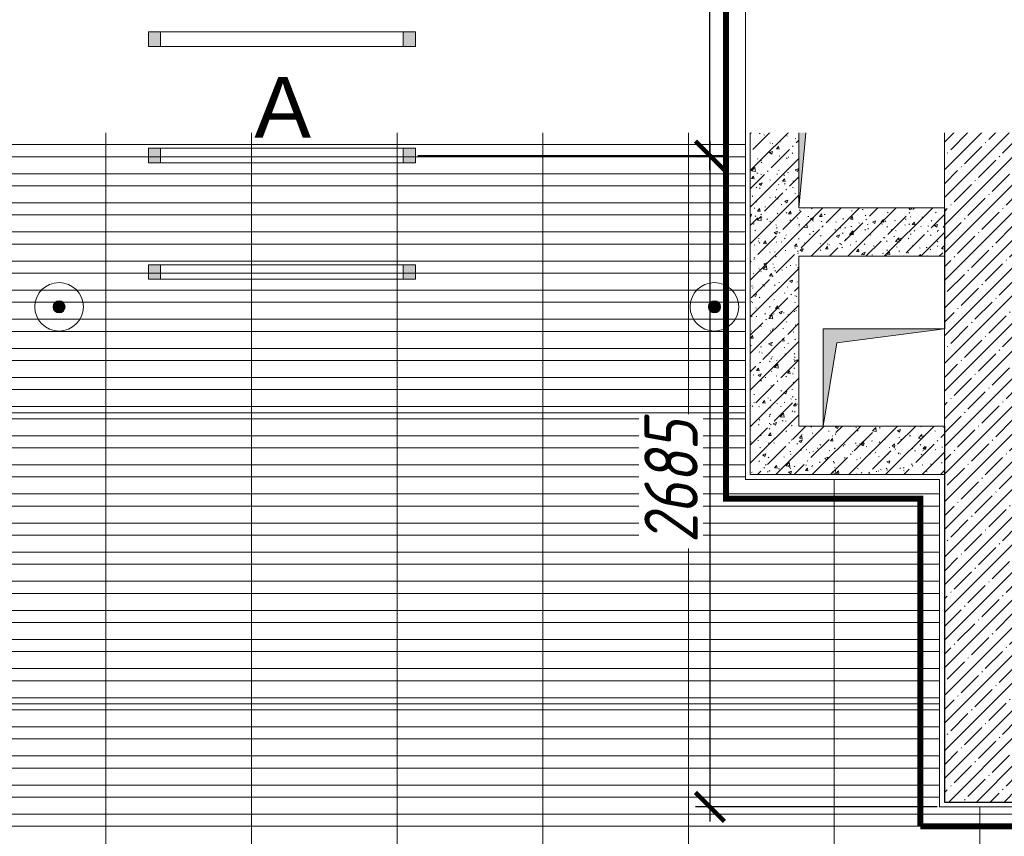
# Model space of a CAD drawing. Header units: millimetres. Extents: x -76220005 to 7466349, y -86687 to 22351.
# Tile 69 of 256: x 40668 to 44724, y -39321 to -35954. Entities that reach past the tile are written whole.
import ezdxf
from ezdxf import colors
from ezdxf.entities.mleader import LeaderData, LeaderLine
from ezdxf.math import Vec2, Vec3

# ---------------------------------------------------------------- set-up
doc = ezdxf.new("R2010")
doc.units = ezdxf.units.MM
for name, pattern in [('( Hidden )', [0.375, 0.25, -0.125]), ('-D1-03x03', [6, 3, -3]), ('DASHDOT', [25.4, 12.7, -6.35, 0, -6.35])]:
    doc.linetypes.add(name, pattern=pattern)
doc.layers.get('Defpoints').update_dxf_attribs({"color": 31})
for name, color, linetype, lineweight in [('_0', 7, 'Continuous', 13), ('A-000-MH_MASS', 7, '-D1-03x03', 5), ('A-200-M_WALL', 7, 'Continuous', 5), ('A-200-M_WALL_PAT', 7, 'Continuous', 5), ('dim_light', 12, 'Continuous', 9), ('dim_pot', 183, 'Continuous', 9), ('M-567-M_MECH_EQP', 7, 'Continuous', 5), ('pot', 183, 'Continuous', 15), ('pot sh', 183, 'Continuous', 15), ('Z-060-M_DETAIL', 7, 'Continuous', 5), ('Марки дверей', 7, 'Continuous', 9), ('Сводный план', 7, 'Continuous', 0)]:
    doc.layers.add(name, color=color, linetype=linetype, lineweight=lineweight)
for name, color, linetype, lineweight, true_color in [('dim_razv', 7, 'DASHDOT', 9, 0x285228), ('light_pot', 7, 'Continuous', 15, 0x333300), ('pol', 7, 'Continuous', 15, 0x55666d)]:
    doc.layers.add(name, color=color, linetype=linetype, lineweight=lineweight, true_color=true_color)
doc.styles.add('fl_iso paper', font='isocpeur.ttf', dxfattribs={"width": 0.8, "oblique": 10})
doc.styles.add('In tre', font='isocpeur.ttf', dxfattribs={"width": 0.8, "oblique": 10})
doc.styles.get("Standard").update_dxf_attribs({"font": 'arial.ttf'})
doc.dimstyles.new('In tre 1_75', dxfattribs={"dimtxt": 220, "dimasz": 120, "dimexe": 60, "dimexo": 10, "dimgap": 50, "dimtad": 1, "dimdec": 0, "dimrnd": 5, "dimzin": 0, "dimdsep": 46, "dimtxsty": 'fl_iso paper', "dimblk": 'ARCHTICK', "dimcen": 0, "dimdle": 60, "dimadec": 0, "dimazin": 0, "dimtfac": 1, "dimtdec": 0, "dimtofl": 0, "dimtmove": 1, "dimatfit": 1, "dimfxl": 1, "dimtfill": 1, "dimtolj": 1, "dimtzin": 0, "dimarcsym": 1})
pattern_1 = [(45, (36177.98, -48979.44), (-75.43415, 75.43415), [106.68, -17.78, 3.556, -17.78]), (45, (36177.98, -48904.05), (-75.43415, 75.43415), []), (50, (36177.98, -48979.44), (127.5292, -11.1576), [13.335, -146.685]), (355, (36177.98, -48979.44), (-24.6697, 133.74), [10.668, -117.348]), (100.451, (36188.6, -48980.37), (102.8597, 122.5818), [11.333, -124.663]), (46.184, (36177.98, -48943.88), (189.7552, -29.4304), [20.002, -220.027]), (96.636, (36193.79, -48946.33), (166.1822, 173.1996), [17, -186.995]), (351.184, (36177.98, -48943.88), (166.184, 173.1976), [16.002, -176.022]), (21, (36195.76, -48952.77), (106.13027, -71.586), [13.335, -146.685]), (326, (36195.76, -48952.77), (43.2619, 128.9318), [10.668, -117.348]), (71.451, (36204.6, -48958.73), (149.392, 57.3451), [11.333, -124.663]), (37.5, (36177.975, -48979.436), (2.16223, 59.18836), [3.353, -112.573, 3.353, -115.773, -117.792]), (37.5, (36177.975, -48979.436), (2.16223, 59.18836), [-235.052, 3.353, -114.44]), (7.5, (36177.975, -48979.436), (46.77386, 70.12615), [3.353, -64.567, 3.353, -109.906, -44.894]), (7.5, (36177.975, -48979.436), (46.77386, 70.12615), [-181.178, 3.353, -41.542]), (327.5, (36138.326, -48979.436), (94.91367, -4.0101), [3.353, -41.097, 3.353, -135.331, -184.023]), (327.5, (36138.326, -48979.436), (94.91367, -4.0101), [-183.134, 3.353, -180.67]), (317.5, (36120.55, -48979.44), (103.69057, 17.7988), [3.353, -54.432, 3.353, -88.748, -130.683]), (317.5, (36120.55, -48979.44), (103.69057, 17.7988), [-149.885, 3.353, -127.33])]

# ---------------------------------------------------------------- blocks, each defined once
blk = doc.blocks.new('_DOT')
at = {"color": 0, "linetype": 'ByBlock'}
blk.add_line((-0.5, 0), (-1, 0), dxfattribs=at)
at = {"color": 0, "linetype": 'ByBlock', "const_width": 0.5}
blk.add_lwpolyline([(-0.25, 0, 1), (0.25, 0, 1)], format="xyb", close=True, dxfattribs=at)
blk = doc.blocks.new('*U329')
at = {"layer": 'light_pot', "linetype": 'ByBlock', "lineweight": 0}
h = blk.add_hatch(color=252, dxfattribs=at)
h.dxf.hatch_style = 1
h.paths.add_polyline_path([(-500, 30), (-550, 30), (-550, -30), (-500, -30)])
h = blk.add_hatch(color=252, dxfattribs=at)
h.dxf.hatch_style = 1
h.paths.add_polyline_path([(500, 30), (550, 30), (550, -30), (500, -30)])
for points in [[(-500, 30), (-550, 30), (-550, -30), (-500, -30)], [(500, -30), (-500, -30), (-500, 30), (500, 30)], [(500, 30), (550, 30), (550, -30), (500, -30)]]:
    blk.add_lwpolyline(points, close=True, dxfattribs=at)
blk = doc.blocks.new('_ArchTick')
at = {"color": 0, "linetype": 'ByBlock', "lineweight": 9, "const_width": 0.15}
blk.add_lwpolyline([(-0.5, -0.5), (0.5, 0.5)], dxfattribs=at)
blk = doc.blocks.new('*D383')
at = {"layer": 'Defpoints', "color": 0, "transparency": 16777216}
for p in [(42298, -36514.6), (43511.7, -39199.4), (44458, -39199.4)]:
    blk.add_point(p, dxfattribs=at)
at = {"layer": 'dim_light', "color": 0, "lineweight": -2, "transparency": 16777216}
for p, q in [((43511.7, -36454.6), (43511.7, -39259.4)), ((42308, -36514.6), (43571.7, -36514.6)), ((44448, -39199.4), (43451.7, -39199.4))]:
    blk.add_line(p, q, dxfattribs=at)
at = {"layer": 'dim_light', "color": 0, "lineweight": -2, "transparency": 16777216, "xscale": 120, "yscale": 120, "zscale": 120}
for p, rotation in [((43511.7, -36514.6), 90), ((43511.7, -39199.4), 270)]:
    blk.add_blockref('_ArchTick', p, dxfattribs=dict(at, rotation=rotation))
at = {"layer": 'dim_light', "color": 0, "transparency": 16777216, "insert": (43351.7, -37857), "char_height": 220, "attachment_point": 5, "rotation": 90, "style": 'fl_iso paper', "bg_fill": 3, "box_fill_scale": 1.1, "bg_fill_color": 256, "bg_fill_true_color": 13158600, "bg_fill_transparency": 0}
blk.add_mtext('\\A1;2685', dxfattribs=at)
blk = doc.blocks.new('*D384')
at = {"layer": 'Defpoints', "color": 0, "transparency": 16777216}
for p in [(42298, -32494.6), (43511.7, -32494.6), (42298, -36514.6)]:
    blk.add_point(p, dxfattribs=at)
at = {"layer": 'dim_light', "color": 0, "lineweight": -2, "transparency": 16777216}
for p, q in [((43511.7, -36574.6), (43511.7, -32434.6)), ((42308, -32494.6), (43571.7, -32494.6)), ((42308, -36514.6), (43571.7, -36514.6))]:
    blk.add_line(p, q, dxfattribs=at)
at = {"layer": 'dim_light', "color": 0, "lineweight": -2, "transparency": 16777216, "xscale": 120, "yscale": 120, "zscale": 120}
for p, rotation in [((43511.7, -32494.6), 90), ((43511.7, -36514.6), 270)]:
    blk.add_blockref('_ArchTick', p, dxfattribs=dict(at, rotation=rotation))
at = {"layer": 'dim_light', "color": 0, "transparency": 16777216, "insert": (43351.7, -34504.6), "char_height": 220, "attachment_point": 5, "rotation": 90, "style": 'fl_iso paper', "bg_fill": 3, "box_fill_scale": 1.1, "bg_fill_color": 256, "bg_fill_true_color": 13158600, "bg_fill_transparency": 0}
blk.add_mtext('\\A1;4020', dxfattribs=at)
blk = doc.blocks.new('A_MEQ_OpeningShaft-Rectangular - ОВ-7838898-50_AS_Plan_10')
at = {"layer": 'Z-060-M_DETAIL', "linetype": '-D1-03x03'}
blk.add_hatch(color=256, dxfattribs=at).paths.add_polyline_path([(0, -1000), (85.7, -85.7), (600, 0), (0, 0), (0, -960.9)])
at = {"layer": 'A-000-MH_MASS'}
for p, q in [((600, 0), (0, 0)), ((0, 0), (0, -1000)), ((600, -1000), (600, 0)), ((0, -1000), (600, -1000))]:
    blk.add_line(p, q, dxfattribs=at)
at = {"layer": 'Z-060-M_DETAIL'}
for p, q in [((600, 0), (0, 0)), ((0, 0), (0, -1000)), ((85.7, -85.7), (600, 0)), ((600, 0), (600, -1000)), ((0, -1000), (85.7, -85.7)), ((0, -1000), (600, -1000))]:
    blk.add_line(p, q, dxfattribs=at)
blk = doc.blocks.new('A_MEQ_OpeningShaft-Rectangular - ВК-7838673-50_AS_Plan_10')
at = {"layer": 'Z-060-M_DETAIL', "linetype": '-D1-03x03'}
blk.add_hatch(color=256, dxfattribs=at).paths.add_polyline_path([(0, -400), (57.1, -57.1), (500, 0), (0, 0)])
at = {"layer": 'A-000-MH_MASS'}
for p, q in [((500, 0), (0, 0)), ((0, 0), (0, -400)), ((500, -400), (500, 0)), ((0, -400), (500, -400))]:
    blk.add_line(p, q, dxfattribs=at)
at = {"layer": 'Z-060-M_DETAIL'}
for p, q in [((500, 0), (0, 0)), ((0, 0), (0, -400)), ((57.1, -57.1), (500, 0)), ((500, 0), (500, -400)), ((0, -400), (57.1, -57.1)), ((0, -400), (500, -400))]:
    blk.add_line(p, q, dxfattribs=at)

msp = doc.modelspace()

# ---------------------------------------------------------------- hatches: boundary and pattern name
at = {"layer": '_0', "transparency": 33554534}
h = msp.add_hatch(color=252, dxfattribs=at)
h.dxf.hatch_style = 1
h.paths.add_polyline_path([(17837.9, -49734.4), (25204.6, -19284.4), (73878, -19284.4), (73878, -49734.4)])
h.paths.add_polyline_path([(28728, -40979.4), (28728, -37429.4), (30528, -37429.4), (30528, -30029.4), (28477.6, -30029.4), (28478, -28029.4), (29978, -28029.4), (29978, -27479.4), (32178, -27479.4), (32178, -28029.4), (44478, -28029.4), (44478, -27929.4), (45278, -27929.4), (45278, -27379.4), (47528, -27379.4), (47528, -27929.4), (53578, -27929.4), (53578, -27379.4), (55478, -27379.4), (55478, -27929.4), (64478, -27929.4), (64478, -26229.4), (67788, -26229.4), (67788, -28219.4), (66578, -28219.4), (66578, -30029.4), (62978, -30029.4), (62078, -30029.4), (58678, -30029.4), (58678, -38979.4), (61728, -38979.4), (62978, -38979.4), (66878, -38979.4), (66878, -41429.4), (64488, -41429.4), (64488, -41079.4), (59948, -41079.4), (59948, -41629.4), (57898, -41629.4), (57898, -41079.4), (47038, -41079.4), (47038, -41629.4), (44088, -41629.4), (44088, -40979.4)], flags=16)
at = {"layer": 'A-200-M_WALL_PAT'}
h = msp.add_hatch(dxfattribs=at)
h.set_pattern_fill('FP_1', color=256, style=0, pattern_type=2)
h.set_pattern_definition([(45, (36177.975, -48979.44), (-57.02463, 57.02463), []), (45, (36235, -48979.44), (-57.02463, 57.02463), [100.806, -20.161, 3.353, -16.808])])
h.paths.add_polyline_path([(44778, -39179.4), (44778, -35229.4), (44478, -35229.4), (44478, -39179.4)])
h = msp.add_hatch(dxfattribs=at)
h.set_pattern_fill('FP_2', color=256, style=0, pattern_type=2)
h.set_pattern_definition(pattern_1)
h.paths.add_polyline_path([(43878, -37829.4), (43878, -35529.4), (43678, -35529.4), (43678, -37829.4)])
h = msp.add_hatch(dxfattribs=at)
h.set_pattern_fill('FP_2', color=256, style=0, pattern_type=2)
h.set_pattern_definition(pattern_1)
h.paths.add_polyline_path([(44478, -36929.4), (44478, -36729.4), (43878, -36729.4), (43878, -36929.4), (43963.7, -36929.4)])
h = msp.add_hatch(dxfattribs=at)
h.set_pattern_fill('FP_2', color=256, style=0, pattern_type=2)
h.set_pattern_definition(pattern_1)
h.paths.add_polyline_path([(44108.3, -37829.4), (44478, -37829.4), (44478, -37629.4), (43878, -37629.4), (43878, -37829.4)])

# ---------------------------------------------------------------- linework, layer by layer
at = {"layer": 'A-200-M_WALL'}
for p, q in [((43658, -35509.4), (43658, -37849.4)), ((43658, -37849.4), (44458, -37849.4)), ((44458, -37849.4), (44458, -39199.4)), ((44458, -39199.4), (44778, -39199.4))]:
    msp.add_line(p, q, dxfattribs=at)
at = {"layer": 'A-200-M_WALL', "lineweight": 9}
for p, q in [((43678, -35529.4), (43678, -37829.4)), ((43878, -37629.4), (43878, -36929.4)), ((43878, -36929.4), (44478, -36929.4)), ((43978, -37629.4), (43878, -37629.4)), ((44478, -37829.4), (43678, -37829.4))]:
    msp.add_line(p, q, dxfattribs=at)
at = {"layer": 'A-200-M_WALL', "lineweight": 25}
for p, q in [((44478, -36729.4), (44478, -37229.4)), ((44478, -37629.4), (44478, -39179.4)), ((44478, -39179.4), (44778, -39179.4))]:
    msp.add_line(p, q, dxfattribs=at)
at = {"layer": 'dim_razv', "color": 1, "linetype": '( Hidden )', "ltscale": 10, "true_color": 0xff0a0a, "const_width": 25}
msp.add_lwpolyline([(44378, -39279.4), (49528, -39279.4), (49528, -37979.4)], dxfattribs=at)
at = {"layer": 'pol', "color": 0}
msp.add_lwpolyline([(53848, -29809.4), (50978, -29809.4), (50978, -29979.4), (49528, -29979.4), (49528, -29809.4), (44458, -29809.4), (44458, -35509.4), (43658, -35509.4), (43658, -37849.4), (44458, -37849.4), (44458, -39199.4), (49448, -39199.4), (49448, -38079.4), (49278, -38079.4), (49278, -36629.4), (49528, -36629.4), (49528, -36479.4), (50958, -36479.4), (50958, -39199.4), (53848, -39199.4)], dxfattribs=at)
at = {"layer": 'pol'}
for points in [[(40423, -36374.4), (40423, -35174.4), (41023, -35174.4), (41023, -36374.4)], [(41023, -36374.4), (41023, -35174.4), (41623, -35174.4), (41623, -36374.4)], [(41623, -36374.4), (41623, -35174.4), (42223, -35174.4), (42223, -36374.4)], [(42223, -36374.4), (42223, -35174.4), (42823, -35174.4), (42823, -36374.4)], [(42823, -36374.4), (42823, -35174.4), (43423, -35174.4), (43423, -36374.4)], [(40423, -37574.4), (40423, -36374.4), (41023, -36374.4), (41023, -37574.4)], [(41023, -37574.4), (41023, -36374.4), (41623, -36374.4), (41623, -37574.4)], [(41623, -37574.4), (41623, -36374.4), (42223, -36374.4), (42223, -37574.4)], [(42223, -37574.4), (42223, -36374.4), (42823, -36374.4), (42823, -37574.4)], [(42823, -37574.4), (42823, -36374.4), (43423, -36374.4), (43423, -37574.4)], [(40423, -38774.4), (40423, -37574.4), (41023, -37574.4), (41023, -38774.4)], [(41023, -38774.4), (41023, -37574.4), (41623, -37574.4), (41623, -38774.4)], [(41623, -38774.4), (41623, -37574.4), (42223, -37574.4), (42223, -38774.4)], [(42223, -38774.4), (42223, -37574.4), (42823, -37574.4), (42823, -38774.4)], [(42823, -38774.4), (42823, -37574.4), (43423, -37574.4), (43423, -38774.4)], [(40423, -39974.4), (40423, -38774.4), (41023, -38774.4), (41023, -39974.4)], [(41023, -39974.4), (41023, -38774.4), (41623, -38774.4), (41623, -39974.4)], [(41623, -39974.4), (41623, -38774.4), (42223, -38774.4), (42223, -39974.4)], [(42223, -39974.4), (42223, -38774.4), (42823, -38774.4), (42823, -39974.4)], [(42823, -39974.4), (42823, -38774.4), (43423, -38774.4), (43423, -39974.4)], [(43423, -39974.4), (43423, -38774.4), (44023, -38774.4), (44023, -39974.4)]]:
    msp.add_lwpolyline(points, close=True, dxfattribs=at)
for points in [[(43658, -36374.4), (43423, -36374.4), (43423, -35174.4), (44023, -35174.4), (44023, -35509.4)], [(43658, -37574.4), (43423, -37574.4), (43423, -36374.4), (43658, -36374.4)], [(44023, -37849.4), (44023, -38774.4), (43423, -38774.4), (43423, -37574.4), (43658, -37574.4)], [(44458, -38774.4), (44023, -38774.4), (44023, -37849.4)], [(44623, -39199.4), (44623, -39974.4), (44023, -39974.4), (44023, -38774.4), (44458, -38774.4)], [(45223, -39179.4), (45223, -39974.4), (44623, -39974.4), (44623, -39199.4)]]:
    msp.add_lwpolyline(points, dxfattribs=at)
at = {"layer": 'pot sh'}
for points in [[(43658, -36039.4), (39038, -36039.4), (39038, -35989.4), (43658, -35989.4)], [(43658, -36159.4), (39038, -36159.4), (39038, -36109.4), (43658, -36109.4)], [(43658, -36279.4), (39038, -36279.4), (39038, -36229.4), (43658, -36229.4)], [(43658, -36399.4), (39038, -36399.4), (39038, -36349.4), (43658, -36349.4)], [(43658, -36519.4), (39038, -36519.4), (39038, -36469.4), (43658, -36469.4)], [(40308, -36589.4), (43658, -36589.4)], [(43658, -36639.4), (40308, -36639.4)], [(40308, -36709.4), (43658, -36709.4)], [(43658, -36759.4), (40308, -36759.4)], [(40308, -36829.4), (43658, -36829.4)], [(43658, -36879.4), (40308, -36879.4)], [(43658, -36999.4), (39038, -36999.4), (39038, -36949.4), (43658, -36949.4)], [(43658, -37119.4), (39038, -37119.4), (39038, -37069.4), (43658, -37069.4)], [(43658, -37239.4), (39038, -37239.4), (39038, -37189.4), (43658, -37189.4)], [(43658, -37359.4), (39038, -37359.4), (39038, -37309.4), (43658, -37309.4)], [(43658, -37479.4), (39038, -37479.4), (39038, -37429.4), (43658, -37429.4)], [(43658, -37599.4), (39038, -37599.4), (39038, -37549.4), (43658, -37549.4)], [(43658, -37719.4), (39038, -37719.4), (39038, -37669.4), (43658, -37669.4)], [(43658, -37839.4), (39038, -37839.4), (39038, -37789.4), (43658, -37789.4)], [(36698, -38389.4), (44458, -38389.4)], [(44458, -38439.4), (36698, -38439.4)], [(36698, -38509.4), (44458, -38509.4)], [(44458, -38559.4), (36698, -38559.4)], [(36698, -38629.4), (44458, -38629.4)], [(44458, -38679.4), (36698, -38679.4)], [(36698, -38749.4), (44458, -38749.4)], [(44458, -38799.4), (36698, -38799.4)], [(36698, -38869.4), (44458, -38869.4)], [(44458, -38919.4), (36698, -38919.4)], [(36698, -38989.4), (44458, -38989.4)], [(44458, -39039.4), (36698, -39039.4)], [(28948, -39109.4), (44458, -39109.4)], [(44458, -39159.4), (28948, -39159.4)], [(28948, -39229.4), (66658, -39229.4), (66658, -39279.4), (28948, -39279.4)]]:
    msp.add_lwpolyline(points, dxfattribs=at)
for points in [[(39038, -37909.4), (44458, -37909.4), (44458, -37959.4), (39038, -37959.4)], [(39038, -38029.4), (44458, -38029.4), (44458, -38079.4), (39038, -38079.4)], [(39038, -38149.4), (44458, -38149.4), (44458, -38199.4), (39038, -38199.4)], [(39038, -38269.4), (44458, -38269.4), (44458, -38319.4), (39038, -38319.4)]]:
    msp.add_lwpolyline(points, close=True, dxfattribs=at)

# ---------------------------------------------------------------- block references
at = {"layer": 'M-567-M_MECH_EQP'}
for name, p in [('A_MEQ_OpeningShaft-Rectangular - ОВ-7838898-50_AS_Plan_10', (43878, -35729.4)), ('A_MEQ_OpeningShaft-Rectangular - ВК-7838673-50_AS_Plan_10', (43978, -37229.4))]:
    msp.add_blockref(name, p, dxfattribs=at)

# ---------------------------------------------------------------- next in the draw order: leaders
at = {"layer": 'dim_pot', "color": 0, "linetype": 'ByBlock'}
ml = msp.add_multileader_mtext('Standard', dxfattribs=at)
ml.set_content('Лючок 500х500 для обслуживания модулей управления клапанами, расположение уточнить по месту', style='In tre')
ml.set_leader_properties()
ml.build(insert=Vec2(0, 0))
ml.multileader.update_dxf_attribs({"text_left_attachment_type": 6, "text_right_attachment_type": 6, "dogleg_length": 1, "arrow_head_size": 0, "scale": 50})
ctx = ml.context
ctx.base_point, ctx.scale, ctx.char_height, ctx.arrow_head_size, ctx.landing_gap_size, ctx.plane_origin = Vec3(49911.4, -42132), 50, 200, 0, 4.5, Vec3(56771.2, -37292)
ctx.left_attachment, ctx.right_attachment = 6, 6
notes = []
notes.append((ctx, [(0, (1, 1, 0), (52405.7, -42132), (-1, 0), 50, [(1, [(54178, -38729.4)], 0, [])])]))
ctx.mtext.insert, ctx.mtext.width, ctx.mtext.defined_height, ctx.mtext.flow_direction = Vec3(49915.9, -41872), 2494.153, 696.6, 5
ctx.mtext.has_bg_fill, ctx.mtext.bg_color, ctx.mtext.bg_scale_factor, ctx.mtext.bg_transparency, ctx.mtext.use_window_bg_color = 1, -1027028792, 1.5, 0, 1
at = {"layer": 'pol', "color": 1, "linetype": 'ByBlock', "true_color": 0xff0000}
ml = msp.add_multileader_mtext('Standard', dxfattribs=at)
ml.set_content('Лоток щелевой\\Pводоотводный в полу, модульный. Лщ-1', color=(255, 0, 0), style='In tre')
ml.set_leader_properties()
ml.build(insert=Vec2(0, 0))
ml.multileader.update_dxf_attribs({"text_left_attachment_type": 6, "text_right_attachment_type": 6, "dogleg_length": 1, "arrow_head_size": 0, "scale": 50})
ctx = ml.context
ctx.base_point, ctx.scale, ctx.char_height, ctx.arrow_head_size, ctx.landing_gap_size, ctx.plane_origin = Vec3(44962.2, -33947), 50, 200, 0, 4.5, Vec3(50883.5, -29201.2)
ctx.left_attachment, ctx.right_attachment = 6, 6
notes.append((ctx, [(0, (1, 1, 0), (47228, -33947), (-1, 0), 50, [(1, [(49508, -37354.4)], 0, [])])]))
ctx.mtext.insert, ctx.mtext.width, ctx.mtext.defined_height, ctx.mtext.flow_direction = Vec3(44966.7, -33687), 2329.345, 696.6, 5
ctx.mtext.has_bg_fill, ctx.mtext.bg_color, ctx.mtext.bg_scale_factor, ctx.mtext.bg_transparency, ctx.mtext.use_window_bg_color = 1, -1027028792, 1.5, 0, 1
for ctx, leaders in notes:
    for number, flags, end, landing, length, lines in leaders:
        leader = LeaderData()
        leader.index, (leader.has_last_leader_line, leader.has_dogleg_vector, leader.attachment_direction) = number, flags
        leader.last_leader_point, leader.dogleg_vector, leader.dogleg_length = Vec3(end), Vec3(landing), length
        for number, points, colour, breaks in lines:
            line = LeaderLine()
            line.index, line.vertices, line.color, line.breaks = number, Vec3.list(points), colors.encode_raw_color(colour), breaks
            leader.lines.append(line)
        ctx.leaders.append(leader)

# ---------------------------------------------------------------- next in the draw order: leaders
at = {"layer": 'dim_pot', "color": 0, "linetype": 'ByBlock'}
ml = msp.add_multileader_mtext('Standard', dxfattribs=at)
ml.set_content('Подвесной реечный потолок', style='In tre')
ml.set_leader_properties()
ml.build(insert=Vec2(0, 0))
ml.multileader.update_dxf_attribs({"text_left_attachment_type": 6, "text_right_attachment_type": 6, "dogleg_length": 1, "arrow_head_size": 0, "scale": 50})
ctx = ml.context
ctx.base_point, ctx.scale, ctx.char_height, ctx.arrow_head_size, ctx.landing_gap_size, ctx.plane_origin = Vec3(45089, -34142.9), 50, 200, 0, 4.5, Vec3(47870.6, -30956.2)
ctx.left_attachment, ctx.right_attachment = 6, 6
notes = []
notes.append((ctx, [(1, (1, 1, 0), (45088, -34142.9), (1, 0), 1, [(1, [(47543, -36727.1)], 0, []), (0, [(43538.1, -34743.8)], 0, [])])]))
ctx.mtext.insert, ctx.mtext.width, ctx.mtext.defined_height, ctx.mtext.flow_direction = Vec3(45093.5, -33882.9), 3092.716, 696.6, 5
ctx.mtext.has_bg_fill, ctx.mtext.bg_color, ctx.mtext.bg_scale_factor, ctx.mtext.bg_transparency, ctx.mtext.use_window_bg_color = 1, -1027028792, 1.5, 0, 1
for ctx, leaders in notes:
    for number, flags, end, landing, length, lines in leaders:
        leader = LeaderData()
        leader.index, (leader.has_last_leader_line, leader.has_dogleg_vector, leader.attachment_direction) = number, flags
        leader.last_leader_point, leader.dogleg_vector, leader.dogleg_length = Vec3(end), Vec3(landing), length
        for number, points, colour, breaks in lines:
            line = LeaderLine()
            line.index, line.vertices, line.color, line.breaks = number, Vec3.list(points), colors.encode_raw_color(colour), breaks
            leader.lines.append(line)
        ctx.leaders.append(leader)

# ---------------------------------------------------------------- next in the draw order: leaders
at = {"layer": 'Марки дверей', "lineweight": -2, "transparency": 33554687}
ml = msp.add_multileader_mtext('Standard', dxfattribs=at)
ml.set_content('\\pxsm1,ql;ГКЛ обшивка толщиной 75 мм \\Pвысотой до перекрытия', color=256, style='fl_iso paper')
ml.set_leader_properties(lineweight=5)
ml.set_arrow_properties(name='DOT')
ml.build(insert=Vec2(0, 0))
ml.multileader.update_dxf_attribs({"has_dogleg": 0, "text_left_attachment_type": 6, "text_right_attachment_type": 6, "dogleg_length": 0.75, "arrow_head_size": 60, "scale": 40})
ctx = ml.context
ctx.base_point, ctx.scale, ctx.char_height, ctx.arrow_head_size, ctx.landing_gap_size, ctx.plane_origin = Vec3(24999.1, -35953.7), 40, 250, 60, 80, Vec3(27011.3, -28773.8)
ctx.left_attachment, ctx.right_attachment = 6, 6
notes = []
notes.append((ctx, [(0, (1, 1, 0), (29068.1, -35953.7), (-1, 0), 30, [(0, [(29188.2, -38104.4)], 0, [])])]))
ctx.mtext.insert, ctx.mtext.width, ctx.mtext.defined_height, ctx.mtext.line_spacing_factor, ctx.mtext.flow_direction = Vec3(25079.1, -35628.7), 4067.72, 979.1, 0.7, 5
ctx.mtext.has_bg_fill, ctx.mtext.bg_color, ctx.mtext.bg_scale_factor, ctx.mtext.bg_transparency, ctx.mtext.use_window_bg_color = 1, -1027028792, 1.5, 0, 1
for ctx, leaders in notes:
    for number, flags, end, landing, length, lines in leaders:
        leader = LeaderData()
        leader.index, (leader.has_last_leader_line, leader.has_dogleg_vector, leader.attachment_direction) = number, flags
        leader.last_leader_point, leader.dogleg_vector, leader.dogleg_length = Vec3(end), Vec3(landing), length
        for number, points, colour, breaks in lines:
            line = LeaderLine()
            line.index, line.vertices, line.color, line.breaks = number, Vec3.list(points), colors.encode_raw_color(colour), breaks
            leader.lines.append(line)
        ctx.leaders.append(leader)

# ---------------------------------------------------------------- next in the draw order: hatches: boundary and pattern name
at = {"layer": 'Сводный план', "lineweight": 13, "true_color": 0x00c200}
h = msp.add_hatch(color=92, dxfattribs=at)
h.dxf.hatch_style = 1
edge = h.paths.add_edge_path()
edge.add_arc((40830.2, -37138), 25, 0, 360)

# ---------------------------------------------------------------- next in the draw order: linework, layer by layer
at = {"layer": 'dim_light'}
msp.add_lwpolyline([(66358, -29809.4), (44458, -29809.4), (44458, -35509.4), (43778, -35509.4), (43658, -35509.4), (43658, -37849.4), (44458, -37849.4), (44458, -39199.4), (49448, -39199.4), (49448, -38379.4), (50958, -38379.4), (50958, -39199.4), (66658, -39199.4)], dxfattribs=at)
at = {"layer": 'pot', "color": 0, "linetype": 'ByBlock'}
msp.add_lwpolyline([(66358, -29809.4), (44458, -29809.4), (44458, -35509.4), (43778, -35509.4), (43658, -35509.4), (43658, -37849.4), (44458, -37849.4), (44458, -39199.4), (49448, -39199.4), (49448, -38379.4), (50958, -38379.4), (50958, -39199.4), (66658, -39199.4)], dxfattribs=at)
at = {"layer": 'Сводный план', "color": 92, "lineweight": 13, "true_color": 0x00c200}
for radius in [100, 25]:
    msp.add_circle((40830.2, -37138), radius, dxfattribs=at)

# ---------------------------------------------------------------- next in the draw order: block references
at = {"layer": 'light_pot', "color": 0, "linetype": 'ByBlock', "lineweight": -2, "transparency": 16777216}
for p in [(41748, -36034.6), (41748, -36514.6), (41748, -36994.6)]:
    msp.add_blockref('*U329', p, dxfattribs=at)

# ---------------------------------------------------------------- next in the draw order: texts
at = {"layer": 'light_pot', "color": 10, "linetype": 'ByBlock', "insert": (41635, -36190.2), "char_height": 250, "attachment_point": 1}
msp.add_mtext_dynamic_manual_height_columns('А', width=72.707, gutter_width=12.5, heights=[0], dxfattribs=at)

# ---------------------------------------------------------------- next in the draw order: dimensions: what is measured, and where the dimension line sits
at = {"layer": 'dim_light'}
dim = msp.add_linear_dim(base=(43511.7, -39199.4), p1=(42298, -36514.6), p2=(44458, -39199.4), angle=90, dimstyle='In tre 1_75', dxfattribs=at)
dim.commit()
dim.dimension.update_dxf_attribs({"geometry": '*D383', "text_midpoint": (43351.7, -37857)})

# ---------------------------------------------------------------- next in the draw order: hatches: boundary and pattern name
at = {"layer": 'Сводный план', "lineweight": 13, "true_color": 0x00c200}
h = msp.add_hatch(color=92, dxfattribs=at)
h.dxf.hatch_style = 1
edge = h.paths.add_edge_path()
edge.add_arc((43530.2, -37138), 25, 0, 360)

# ---------------------------------------------------------------- next in the draw order: linework, layer by layer
at = {"layer": 'Сводный план', "color": 92, "lineweight": 13, "true_color": 0x00c200}
for radius in [100, 25]:
    msp.add_circle((43530.2, -37138), radius, dxfattribs=at)

# ---------------------------------------------------------------- next in the draw order: dimensions: what is measured, and where the dimension line sits
at = {"layer": 'dim_light'}
dim = msp.add_linear_dim(base=(43511.7, -32494.6), p1=(42298, -36514.6), p2=(42298, -32494.6), angle=90, dimstyle='In tre 1_75', dxfattribs=at)
dim.commit()
dim.dimension.update_dxf_attribs({"geometry": '*D384', "text_midpoint": (43351.7, -34504.6)})

# ---------------------------------------------------------------- next in the draw order: linework, layer by layer
at = {"layer": 'dim_razv', "color": 1, "linetype": '( Hidden )', "ltscale": 10, "true_color": 0xff0a0a, "const_width": 25}
msp.add_lwpolyline([(44378, -39279.4), (44378, -37929.4), (43578, -37929.4), (43578, -35429.4), (44378, -35429.4), (44378, -29729.4)], dxfattribs=at)

doc.saveas('drawing.dxf')
